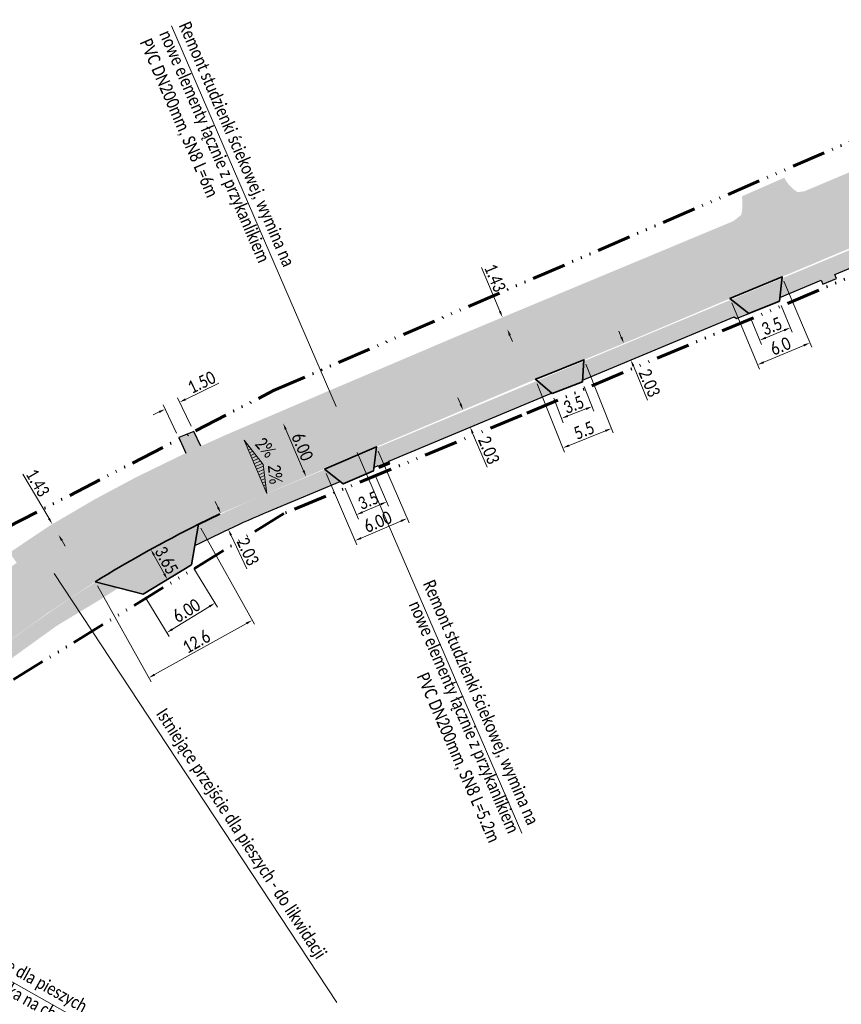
# Model space of a CAD drawing. Header units: millimetres. Extents: x 5493565 to 5508502, y 5765528 to 5769967.
# Tile 3 of 12: x 5507778 to 5507865, y 5765587 to 5765692. Entities that reach past the tile are written whole.
import ezdxf

# ---------------------------------------------------------------- set-up
doc = ezdxf.new("R2010")
doc.units = ezdxf.units.MM
doc.linetypes.add('ACAD_ISO14W100', pattern=[24, 12, -3, 0, -3, 0, -3, 0, -3])
for name, color, linetype, lineweight in [('! LINIA ROZGRANICZAJACA INWESTYCJĘ', 30, 'ACAD_ISO14W100', 60), ('!! Opisy Projektowe', 5, 'Continuous', 15), ('!! WYMIARY', 170, 'Continuous', 9), ('!KRAWĘDZIE DRÓG - JEZDNIA', 7, 'Continuous', 40), ('!KRAWĘDŹ CHDONIKA', 150, 'Continuous', 30), ('!Kresk.Zjazd.bez.przebudowy', 254, 'Continuous', 9)]:
    doc.layers.add(name, color=color, linetype=linetype, lineweight=lineweight)
for name, color, linetype, lineweight, true_color in [('!Krawędź.Zjazdu.Obramowanie', 7, 'Continuous', 35, 0xe448ef), ('!Kresk.Chod.-bez przebudowy', 7, 'Continuous', 9, 0xd9fecd), ('!Kreskowanie Chodnika', 7, 'Continuous', 9, 0xbdeeff), ('!Kreskowanie DROGA', 7, 'Continuous', 9, 0xfefedc), ('!KreskowanieZJAZDÓW', 7, 'Continuous', 9, 0xfeb09a), ('!ZNAKI POZIOME', 7, 'Continuous', 35, 0xb8c9ff)]:
    doc.layers.add(name, color=color, linetype=linetype, lineweight=lineweight, true_color=true_color)
doc.styles.get("Standard").update_dxf_attribs({"font": 'calibri.ttf', "width": 0.8, "height": 1.35})
doc.dimstyles.new('1_500', dxfattribs={"dimtxt": 1.35, "dimasz": 0.7, "dimexe": 0.5, "dimexo": 0.5, "dimgap": 0.2, "dimtad": 1, "dimzin": 0, "dimdsep": 46, "dimtxsty": 'Standard', "dimcen": 0.09, "dimclrd": 256, "dimclre": 256, "dimclrt": 256, "dimadec": 3, "dimazin": 0, "dimtfac": 1, "dimtofl": 0, "dimtmove": 0, "dimatfit": 0, "dimfxl": 0.5, "dimtolj": 1, "dimtzin": 0, "dimlwd": 9, "dimlwe": 9, "dimarcsym": 0})

# ---------------------------------------------------------------- blocks, each defined once
blk = doc.blocks.new('*D33')
at = {"layer": '!! WYMIARY', "lineweight": 9, "transparency": 16777216}
for p, q in [((5507796.86, 5765633.45), (5507799.36, 5765629.38)), ((5507791.75, 5765630.31), (5507794.24, 5765626.24)), ((5507794.58, 5765627.03), (5507798.5, 5765629.44))]:
    blk.add_line(p, q, dxfattribs=at)
at = {"layer": '!! WYMIARY', "transparency": 16777216}
for points in [[(5507798.44, 5765629.54), (5507798.56, 5765629.34), (5507799.1, 5765629.81)], [(5507794.52, 5765627.13), (5507794.64, 5765626.93), (5507793.98, 5765626.67)]]:
    blk.add_solid(points, dxfattribs=at)
at = {"layer": 'Defpoints', "color": 0, "transparency": 16777216}
for p in [(5507796.6, 5765633.87, 10.08), (5507791.48, 5765630.73, 10.08), (5507799.1, 5765629.81)]:
    blk.add_point(p, dxfattribs=at)
at = {"layer": '!! WYMIARY', "transparency": 16777216, "insert": (5507796.07, 5765629), "char_height": 1.35, "attachment_point": 5, "rotation": 31.5526}
blk.add_mtext('\\A1;6.00', dxfattribs=at)
blk = doc.blocks.new('*D120')
at = {"layer": '!! WYMIARY', "lineweight": 9, "transparency": 16777216}
for p, q in [((5507838.24, 5765652.79), (5507839.25, 5765650.17)), ((5507835.01, 5765651.55), (5507836.02, 5765648.93)), ((5507836.49, 5765649.65), (5507838.42, 5765650.39))]:
    blk.add_line(p, q, dxfattribs=at)
at = {"layer": '!! WYMIARY', "transparency": 16777216}
for points in [[(5507838.37, 5765650.5), (5507838.46, 5765650.28), (5507839.07, 5765650.64)], [(5507836.45, 5765649.76), (5507836.54, 5765649.54), (5507835.84, 5765649.39)]]:
    blk.add_solid(points, dxfattribs=at)
at = {"layer": 'Defpoints', "color": 0, "transparency": 16777216}
for p in [(5507838.06, 5765653.26), (5507834.83, 5765652.02), (5507839.07, 5765650.64)]:
    blk.add_point(p, dxfattribs=at)
at = {"layer": '!! WYMIARY', "transparency": 16777216, "insert": (5507837.13, 5765650.85), "char_height": 1.35, "attachment_point": 5, "rotation": 21.0775}
blk.add_mtext('\\A1;3.5', dxfattribs=at)
blk = doc.blocks.new('*D121')
at = {"layer": '!! WYMIARY', "lineweight": 9, "transparency": 16777216}
for p, q in [((5507838.4, 5765655.14), (5507841.31, 5765647.86)), ((5507833.25, 5765653.07), (5507836.16, 5765645.8)), ((5507836.63, 5765646.52), (5507840.48, 5765648.07))]:
    blk.add_line(p, q, dxfattribs=at)
at = {"layer": '!! WYMIARY', "transparency": 16777216}
for points in [[(5507840.43, 5765648.17), (5507840.52, 5765647.96), (5507841.13, 5765648.33)], [(5507836.59, 5765646.63), (5507836.67, 5765646.41), (5507835.98, 5765646.26)]]:
    blk.add_solid(points, dxfattribs=at)
at = {"layer": 'Defpoints', "color": 0, "transparency": 16777216}
for p in [(5507838.21, 5765655.6), (5507833.06, 5765653.54), (5507841.13, 5765648.33)]:
    blk.add_point(p, dxfattribs=at)
at = {"layer": '!! WYMIARY', "transparency": 16777216, "insert": (5507838.22, 5765648.12), "char_height": 1.35, "attachment_point": 5, "rotation": 21.8502}
blk.add_mtext('\\A1;5.5', dxfattribs=at)
blk = doc.blocks.new('*D122')
at = {"layer": '!! WYMIARY', "lineweight": 9, "transparency": 16777216}
for p, q in [((5507816.08, 5765643.36), (5507817.49, 5765640.09)), ((5507812.88, 5765641.98), (5507814.3, 5765638.71)), ((5507814.74, 5765639.44), (5507816.65, 5765640.27))]:
    blk.add_line(p, q, dxfattribs=at)
at = {"layer": '!! WYMIARY', "transparency": 16777216}
for points in [[(5507816.61, 5765640.38), (5507816.7, 5765640.16), (5507817.3, 5765640.55)], [(5507814.69, 5765639.55), (5507814.79, 5765639.34), (5507814.1, 5765639.17)]]:
    blk.add_solid(points, dxfattribs=at)
at = {"layer": 'Defpoints', "color": 0, "transparency": 16777216}
for p in [(5507815.88, 5765643.82), (5507812.69, 5765642.44), (5507817.3, 5765640.55)]:
    blk.add_point(p, dxfattribs=at)
at = {"layer": '!! WYMIARY', "transparency": 16777216, "insert": (5507815.34, 5765640.68), "char_height": 1.35, "attachment_point": 5, "rotation": 23.3229}
blk.add_mtext('\\A1;3.5', dxfattribs=at)
blk = doc.blocks.new('*D123')
at = {"layer": '!! WYMIARY', "lineweight": 9, "transparency": 16777216}
for p, q in [((5507816.4, 5765645.92), (5507819.66, 5765638.32)), ((5507810.89, 5765643.56), (5507814.14, 5765635.96)), ((5507814.59, 5765636.69), (5507818.81, 5765638.5))]:
    blk.add_line(p, q, dxfattribs=at)
at = {"layer": '!! WYMIARY', "transparency": 16777216}
for points in [[(5507818.77, 5765638.61), (5507818.86, 5765638.4), (5507819.46, 5765638.78)], [(5507814.54, 5765636.8), (5507814.63, 5765636.59), (5507813.94, 5765636.42)]]:
    blk.add_solid(points, dxfattribs=at)
at = {"layer": 'Defpoints', "color": 0, "transparency": 16777216}
for p in [(5507816.21, 5765646.38), (5507810.69, 5765644.02), (5507819.46, 5765638.78)]:
    blk.add_point(p, dxfattribs=at)
at = {"layer": '!! WYMIARY', "transparency": 16777216, "insert": (5507816.35, 5765638.42), "char_height": 1.35, "attachment_point": 5, "rotation": 23.1674}
blk.add_mtext('\\A1;6.00', dxfattribs=at)
blk = doc.blocks.new('*D124')
at = {"layer": '!! WYMIARY', "lineweight": 9, "transparency": 16777216}
for p, q in [((5507797.6, 5765637.74), (5507803.28, 5765627.55)), ((5507786.63, 5765631.62), (5507792.31, 5765621.43)), ((5507792.68, 5765622.21), (5507802.43, 5765627.64))]:
    blk.add_line(p, q, dxfattribs=at)
at = {"layer": '!! WYMIARY', "transparency": 16777216}
for points in [[(5507802.37, 5765627.74), (5507802.48, 5765627.54), (5507803.04, 5765627.98)], [(5507792.62, 5765622.31), (5507792.74, 5765622.11), (5507792.07, 5765621.87)]]:
    blk.add_solid(points, dxfattribs=at)
at = {"layer": 'Defpoints', "color": 0, "transparency": 16777216}
for p in [(5507797.36, 5765638.17), (5507786.39, 5765632.06), (5507803.04, 5765627.98)]:
    blk.add_point(p, dxfattribs=at)
at = {"layer": '!! WYMIARY', "transparency": 16777216, "insert": (5507797.12, 5765625.7), "char_height": 1.35, "attachment_point": 5, "rotation": 29.1331}
blk.add_mtext('\\A1;12.6', dxfattribs=at)
blk = doc.blocks.new('*D125')
at = {"layer": '!! WYMIARY', "lineweight": 9, "transparency": 16777216}
blk.add_line((5507792.62, 5765634.88), (5507793.71, 5765632.92), dxfattribs=at)
at = {"layer": '!! WYMIARY', "transparency": 16777216}
for points in [[(5507792.72, 5765634.94), (5507792.52, 5765634.83), (5507792.28, 5765635.5)], [(5507793.81, 5765632.97), (5507793.6, 5765632.86), (5507794.04, 5765632.3)]]:
    blk.add_solid(points, dxfattribs=at)
at = {"layer": 'Defpoints', "color": 0, "transparency": 16777216}
for p in [(5507792.28, 5765635.5), (5507794.04, 5765632.3), (5507794.04, 5765632.3)]:
    blk.add_point(p, dxfattribs=at)
at = {"layer": '!! WYMIARY', "transparency": 16777216, "insert": (5507793.94, 5765634.33), "char_height": 1.35, "attachment_point": 5, "rotation": 298.9008}
blk.add_mtext('\\A1;3.65', dxfattribs=at)
blk = doc.blocks.new('*D126')
at = {"layer": '!! WYMIARY', "lineweight": 9, "transparency": 16777216}
for p, q in [((5507795.97, 5765651.41), (5507799.5, 5765653.11)), ((5507796.57, 5765648.56), (5507795.13, 5765651.56)), ((5507793.17, 5765650.07), (5507792.54, 5765649.77)), ((5507795.02, 5765647.82), (5507793.58, 5765650.82))]:
    blk.add_line(p, q, dxfattribs=at)
at = {"layer": '!! WYMIARY', "transparency": 16777216}
for points in [[(5507795.92, 5765651.52), (5507796.02, 5765651.31), (5507795.34, 5765651.11)], [(5507793.12, 5765650.17), (5507793.22, 5765649.96), (5507793.8, 5765650.37)]]:
    blk.add_solid(points, dxfattribs=at)
at = {"layer": 'Defpoints', "color": 0, "transparency": 16777216}
for p in [(5507795.34, 5765651.11), (5507796.78, 5765648.11), (5507795.24, 5765647.37)]:
    blk.add_point(p, dxfattribs=at)
at = {"layer": '!! WYMIARY', "transparency": 16777216, "insert": (5507797.67, 5765653.22), "char_height": 1.35, "attachment_point": 5, "rotation": 25.6302}
blk.add_mtext('\\A1;1.50', dxfattribs=at)
blk = doc.blocks.new('*D127')
at = {"layer": '!! WYMIARY', "lineweight": 9, "transparency": 16777216}
for p, q in [((5507859.12, 5765661.37), (5507860.28, 5765658.54)), ((5507855.88, 5765660.05), (5507857.04, 5765657.22)), ((5507857.5, 5765657.95), (5507859.44, 5765658.74))]:
    blk.add_line(p, q, dxfattribs=at)
at = {"layer": '!! WYMIARY', "transparency": 16777216}
for points in [[(5507859.4, 5765658.85), (5507859.49, 5765658.63), (5507860.09, 5765659.01)], [(5507857.45, 5765658.06), (5507857.54, 5765657.84), (5507856.85, 5765657.68)]]:
    blk.add_solid(points, dxfattribs=at)
at = {"layer": 'Defpoints', "color": 0, "transparency": 16777216}
for p in [(5507858.93, 5765661.84), (5507855.69, 5765660.52), (5507860.09, 5765659.01)]:
    blk.add_point(p, dxfattribs=at)
at = {"layer": '!! WYMIARY', "transparency": 16777216, "insert": (5507858.13, 5765659.17), "char_height": 1.35, "attachment_point": 5, "rotation": 22.2035}
blk.add_mtext('\\A1;3.5', dxfattribs=at)
blk = doc.blocks.new('*D128')
at = {"layer": '!! WYMIARY', "lineweight": 9, "transparency": 16777216}
for p, q in [((5507859.41, 5765663.96), (5507862.36, 5765656.94)), ((5507853.88, 5765661.64), (5507856.82, 5765654.62)), ((5507857.28, 5765655.35), (5507861.52, 5765657.13))]:
    blk.add_line(p, q, dxfattribs=at)
at = {"layer": '!! WYMIARY', "transparency": 16777216}
for points in [[(5507861.47, 5765657.24), (5507861.56, 5765657.02), (5507862.16, 5765657.4)], [(5507857.23, 5765655.46), (5507857.32, 5765655.24), (5507856.63, 5765655.08)]]:
    blk.add_solid(points, dxfattribs=at)
at = {"layer": 'Defpoints', "color": 0, "transparency": 16777216}
for p in [(5507859.22, 5765664.42), (5507853.69, 5765662.1), (5507862.16, 5765657.4)]:
    blk.add_point(p, dxfattribs=at)
at = {"layer": '!! WYMIARY', "transparency": 16777216, "insert": (5507859.05, 5765657.06), "char_height": 1.35, "attachment_point": 5, "rotation": 22.7353}
blk.add_mtext('\\A1;6.0', dxfattribs=at)
blk = doc.blocks.new('*D130')
at = {"layer": '!! WYMIARY', "lineweight": 9, "transparency": 16777216}
blk.add_line((5507808.49, 5765643.84), (5507806.6, 5765648.22), dxfattribs=at)
at = {"layer": '!! WYMIARY', "transparency": 16777216}
for points in [[(5507806.7, 5765648.27), (5507806.49, 5765648.18), (5507806.32, 5765648.87)], [(5507808.59, 5765643.89), (5507808.38, 5765643.79), (5507808.76, 5765643.2)]]:
    blk.add_solid(points, dxfattribs=at)
at = {"layer": 'Defpoints', "color": 0, "transparency": 16777216}
for p in [(5507806.32, 5765648.87), (5507806.32, 5765648.87), (5507808.76, 5765643.2)]:
    blk.add_point(p, dxfattribs=at)
at = {"layer": '!! WYMIARY', "transparency": 16777216, "insert": (5507808.36, 5765646.38), "char_height": 1.35, "attachment_point": 5, "rotation": 293.3127}
blk.add_mtext('\\A1;6.00', dxfattribs=at)
blk = doc.blocks.new('*D143')
at = {"layer": '!! WYMIARY', "lineweight": 9, "transparency": 16777216}
for p, q in [((5507842.17, 5765658), (5507841.9, 5765658.65)), ((5507843.45, 5765654.95), (5507844.96, 5765651.33))]:
    blk.add_line(p, q, dxfattribs=at)
at = {"layer": '!! WYMIARY', "transparency": 16777216}
for points in [[(5507842.28, 5765658.05), (5507842.07, 5765657.96), (5507842.44, 5765657.36)], [(5507843.56, 5765654.99), (5507843.34, 5765654.9), (5507843.18, 5765655.59)]]:
    blk.add_solid(points, dxfattribs=at)
at = {"layer": 'Defpoints', "color": 0, "transparency": 16777216}
for p in [(5507842.44, 5765657.36), (5507843.18, 5765655.59), (5507843.18, 5765655.59)]:
    blk.add_point(p, dxfattribs=at)
at = {"layer": '!! WYMIARY', "transparency": 16777216, "insert": (5507845.16, 5765653.16), "char_height": 1.35, "attachment_point": 5, "rotation": 292.7003}
blk.add_mtext('\\A1;2.03', dxfattribs=at)
blk = doc.blocks.new('*D168')
at = {"layer": '!! Opisy Projektowe', "lineweight": 9, "transparency": 16777216}
for p, q in [((5507825.11, 5765650.93), (5507824.84, 5765651.57)), ((5507826.41, 5765647.82), (5507827.93, 5765644.2))]:
    blk.add_line(p, q, dxfattribs=at)
at = {"layer": '!! Opisy Projektowe', "transparency": 16777216}
for points in [[(5507825.22, 5765650.97), (5507825.01, 5765650.88), (5507825.39, 5765650.28)], [(5507826.52, 5765647.87), (5507826.31, 5765647.78), (5507826.14, 5765648.47)]]:
    blk.add_solid(points, dxfattribs=at)
at = {"layer": 'Defpoints', "color": 0, "transparency": 16777216}
for p in [(5507825.39, 5765650.28), (5507826.14, 5765648.47), (5507826.14, 5765648.47)]:
    blk.add_point(p, dxfattribs=at)
at = {"layer": '!! Opisy Projektowe', "transparency": 16777216, "insert": (5507828.13, 5765646.03), "char_height": 1.35, "attachment_point": 5, "rotation": 292.7003}
blk.add_mtext('\\A1;2.03', dxfattribs=at)
blk = doc.blocks.new('*D170')
at = {"layer": '!! Opisy Projektowe', "lineweight": 9, "transparency": 16777216}
for p, q in [((5507799.4, 5765639.96), (5507799.1, 5765640.59)), ((5507800.79, 5765636.98), (5507802.45, 5765633.44))]:
    blk.add_line(p, q, dxfattribs=at)
at = {"layer": '!! Opisy Projektowe', "transparency": 16777216}
for points in [[(5507799.51, 5765640.01), (5507799.3, 5765639.91), (5507799.7, 5765639.32)], [(5507800.9, 5765637.03), (5507800.69, 5765636.94), (5507800.5, 5765637.62)]]:
    blk.add_solid(points, dxfattribs=at)
at = {"layer": 'Defpoints', "color": 0, "transparency": 16777216}
for p in [(5507799.7, 5765639.32), (5507800.5, 5765637.62), (5507800.5, 5765637.62)]:
    blk.add_point(p, dxfattribs=at)
at = {"layer": '!! Opisy Projektowe', "transparency": 16777216, "insert": (5507802.58, 5765635.27), "char_height": 1.35, "attachment_point": 5, "rotation": 295.0949}
blk.add_mtext('\\A1;2.03', dxfattribs=at)
blk = doc.blocks.new('*D189')
at = {"layer": '!! WYMIARY', "lineweight": 9, "transparency": 16777216}
for p, q in [((5507781.49, 5765638.77), (5507778.73, 5765643.48)), ((5507782.85, 5765636.46), (5507783.2, 5765635.85))]:
    blk.add_line(p, q, dxfattribs=at)
at = {"layer": '!! WYMIARY', "transparency": 16777216}
for points in [[(5507781.59, 5765638.83), (5507781.39, 5765638.71), (5507781.84, 5765638.17)], [(5507782.95, 5765636.51), (5507782.75, 5765636.4), (5507782.49, 5765637.06)]]:
    blk.add_solid(points, dxfattribs=at)
at = {"layer": 'Defpoints', "color": 0, "transparency": 16777216}
for p in [(5507781.84, 5765638.17), (5507781.84, 5765638.17), (5507782.49, 5765637.06)]:
    blk.add_point(p, dxfattribs=at)
at = {"layer": '!! WYMIARY', "transparency": 16777216, "insert": (5507780.3, 5765642.56), "char_height": 1.35, "attachment_point": 5, "rotation": 300.3854}
blk.add_mtext('\\A1;1.43', dxfattribs=at)
blk = doc.blocks.new('*D190')
at = {"layer": '!! WYMIARY', "lineweight": 9, "transparency": 16777216}
for p, q in [((5507829.3, 5765660.75), (5507827.35, 5765665.41)), ((5507830.36, 5765658.2), (5507830.63, 5765657.55))]:
    blk.add_line(p, q, dxfattribs=at)
at = {"layer": '!! WYMIARY', "transparency": 16777216}
for points in [[(5507829.4, 5765660.8), (5507829.19, 5765660.71), (5507829.57, 5765660.11)], [(5507830.47, 5765658.24), (5507830.25, 5765658.15), (5507830.09, 5765658.84)]]:
    blk.add_solid(points, dxfattribs=at)
at = {"layer": 'Defpoints', "color": 0, "transparency": 16777216}
for p in [(5507829.57, 5765660.11), (5507829.57, 5765660.11), (5507830.09, 5765658.84)]:
    blk.add_point(p, dxfattribs=at)
at = {"layer": '!! WYMIARY', "transparency": 16777216, "insert": (5507828.79, 5765664.29), "char_height": 1.35, "attachment_point": 5, "rotation": 292.6371}
blk.add_mtext('\\A1;1.43', dxfattribs=at)

msp = doc.modelspace()

# ---------------------------------------------------------------- hatches: boundary and pattern name
at = {"layer": '!! Opisy Projektowe'}
h = msp.add_hatch(dxfattribs=at)
h.set_pattern_fill('ANSI31', color=256, scale=0.1, angle=519, style=0)
h.set_pattern_definition([(204, (11015606.7734, 11531288.49594), (0.129138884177, -0.290050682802), [])])
h.paths.add_polyline_path([(5507802.198, 5765647.09), (5507804.576, 5765641.407), (5507804.18, 5765644.517)])
at = {"layer": '!Kresk.Chod.-bez przebudowy'}
h = msp.add_hatch(color=256, dxfattribs=at)
h.dxf.hatch_style = 1
edge = h.paths.add_edge_path()
edge.add_arc((5507862.748, 5765676.551), 3.677, 239.14779, 288.65473, ccw=False)
edge.add_line((5507860.862, 5765673.394), (5507861.58, 5765673.48))
edge.add_line((5507861.58, 5765673.48), (5507873.33, 5765678.44))
edge.add_line((5507873.33, 5765678.44), (5507873.88, 5765677.29))
edge.add_line((5507873.88, 5765677.29), (5507863.924, 5765673.067))
h = msp.add_hatch(color=256, dxfattribs=at)
h.dxf.hatch_style = 1
edge = h.paths.add_edge_path()
edge.add_arc((5507780.905, 5765630.095), 4.886, 122.82372, 125.61511, ccw=False)
edge.add_line((5507778.257, 5765634.201), (5507782.24, 5765636.91))
edge.add_line((5507782.24, 5765636.91), (5507786.96, 5765639.69))
edge.add_line((5507786.96, 5765639.69), (5507791.38, 5765642.03))
edge.add_line((5507791.38, 5765642.03), (5507795.223, 5765643.897))
edge.add_line((5507795.223, 5765643.897), (5507797.404, 5765644.928))
edge.add_line((5507797.404, 5765644.928), (5507800.83, 5765646.5))
edge.add_line((5507800.83, 5765646.5), (5507810.489, 5765650.626))
edge.add_line((5507810.489, 5765650.626), (5507820.115, 5765654.657))
edge.add_line((5507820.115, 5765654.657), (5507825.786, 5765657.034))
edge.add_line((5507825.786, 5765657.034), (5507853.7, 5765668.76))
edge.add_arc((5507850.041, 5765672.141), 4.982, 317.25718, 346.53104)
edge.add_line((5507854.886, 5765670.981), (5507854.06, 5765670.32))
edge.add_line((5507854.06, 5765670.32), (5507824.415, 5765657.958))
edge.add_line((5507824.415, 5765657.958), (5507810.294, 5765651.945))
edge.add_line((5507810.294, 5765651.945), (5507800.099, 5765647.579))
edge.add_line((5507800.099, 5765647.579), (5507795.822, 5765645.631))
edge.add_line((5507795.822, 5765645.631), (5507790.73, 5765643.15))
edge.add_line((5507790.73, 5765643.15), (5507786.33, 5765640.8))
edge.add_line((5507786.33, 5765640.8), (5507781.64, 5765638.05))
edge.add_line((5507781.64, 5765638.05), (5507777.3, 5765635.15))
edge.add_line((5507777.3, 5765635.15), (5507778.06, 5765634.067))
h = msp.add_hatch(color=256, dxfattribs=at)
h.dxf.hatch_style = 1
edge = h.paths.add_edge_path()
edge.add_line((5507776.31, 5765623.067), (5507782.293, 5765627.375))
edge.add_line((5507782.293, 5765627.375), (5507787.072, 5765630.268))
edge.add_arc((5507947.577, 5765378.77), 298.35, 122.13539, 122.5458, ccw=False)
edge.add_line((5507788.878, 5765631.411), (5507786.462, 5765632.041))
edge.add_arc((5507853.532, 5765524.372), 126.85, 121.9198, 128.3036)
edge.add_line((5507774.907, 5765623.916), (5507773.657, 5765622.103))
edge.add_line((5507773.657, 5765622.103), (5507771.38, 5765621.07))
edge.add_line((5507771.38, 5765621.07), (5507759.789, 5765611.061))
edge.add_line((5507759.789, 5765611.061), (5507751.405, 5765603.919))
edge.add_line((5507751.405, 5765603.919), (5507749.016, 5765601.984))
edge.add_line((5507749.016, 5765601.984), (5507748.62, 5765601.51))
edge.add_line((5507748.62, 5765601.51), (5507748.008, 5765600.476))
edge.add_line((5507748.008, 5765600.476), (5507749.291, 5765599.7))
edge.add_line((5507749.291, 5765599.7), (5507754.119, 5765604.045))
edge.add_line((5507754.119, 5765604.045), (5507759.766, 5765608.872))
edge.add_line((5507759.766, 5765608.872), (5507772.435, 5765619.737))
edge.add_line((5507772.435, 5765619.737), (5507774.45, 5765620.853))
edge.add_line((5507774.45, 5765620.853), (5507776.31, 5765623.067))
at = {"layer": '!Kresk.Zjazd.bez.przebudowy'}
h = msp.add_hatch(color=256, dxfattribs=at)
edge = h.paths.add_edge_path()
edge.add_arc((5507850.041, 5765672.141), 4.982, 317.25718, 369.3428)
edge.add_line((5507854.957, 5765672.95), (5507859.449, 5765674.919))
edge.add_arc((5507862.752, 5765676.564), 3.69, 206.46677, 288.52809)
edge.add_line((5507863.925, 5765673.065), (5507858.778, 5765670.897))
edge.add_line((5507858.778, 5765670.897), (5507853.7, 5765668.76))
at = {"layer": '!Kreskowanie Chodnika'}
h = msp.add_hatch(color=256, dxfattribs=at)
h.dxf.hatch_style = 1
edge = h.paths.add_edge_path()
edge.add_line((5507923.222, 5765691.026), (5507859.202, 5765664.245))
edge.add_line((5507859.202, 5765664.245), (5507858.974, 5765662.199))
edge.add_line((5507858.974, 5765662.199), (5507926.401, 5765690.405))
edge.add_arc((5507923.905, 5765686.07), 5.002, 60.06393, 97.84604)
h.paths.add_polyline_path([(5507853.823, 5765661.995), (5507838.2, 5765655.46), (5507838.152, 5765654.717), (5507838.071, 5765653.455), (5507855.435, 5765660.719)])
h = msp.add_hatch(color=256, dxfattribs=at)
h.dxf.hatch_style = 1
h.paths.add_polyline_path([(5507864.985, 5765664.246), (5507864.811, 5765664.641), (5507863.366, 5765664.037), (5507863.543, 5765663.636)])
h = msp.add_hatch(color=256, dxfattribs=at)
h.dxf.hatch_style = 1
h.paths.add_polyline_path([(5507854.129, 5765660.173), (5507854.392, 5765659.979), (5507855.46, 5765660.42), (5507855.693, 5765660.515), (5507855.435, 5765660.719)])
h = msp.add_hatch(color=256, dxfattribs=at)
h.dxf.hatch_style = 1
h.paths.add_polyline_path([(5507833.239, 5765653.386), (5507816.19, 5765646.253), (5507815.932, 5765644.194), (5507834.765, 5765652.072)])
h = msp.add_hatch(color=256, dxfattribs=at)
h.dxf.hatch_style = 1
h.paths.add_polyline_path([(5507795.995, 5765645.71), (5507797.586, 5765646.435), (5507796.83, 5765648.01), (5507795.241, 5765647.366)])
h = msp.add_hatch(color=256, dxfattribs=at)
h.dxf.hatch_style = 1
h.paths.add_polyline_path([(5507817.511, 5765644.855), (5507817.632, 5765644.573), (5507816.529, 5765644.1), (5507816.407, 5765644.393)])
h = msp.add_hatch(color=256, dxfattribs=at)
h.dxf.hatch_style = 1
edge = h.paths.add_edge_path()
edge.add_arc((5507853.532, 5765524.373), 125.05, 112.70032, 116.89993)
edge.add_line((5507796.955, 5765635.892), (5507797.343, 5765638.099))
edge.add_arc((5507853.532, 5765524.372), 126.85, 112.70032, 116.29251, ccw=False)
edge.add_line((5507804.579, 5765641.396), (5507810.746, 5765643.975))
edge.add_line((5507810.746, 5765643.975), (5507812.358, 5765642.699))
edge.add_line((5507812.358, 5765642.699), (5507805.274, 5765639.736))
at = {"layer": '!Kreskowanie DROGA'}
h = msp.add_hatch(color=256, dxfattribs=at)
h.paths.add_polyline_path([(5508481.496, 5765918.276), (5508479.521, 5765924.057), (5508473.43, 5765922.28), (5508471.67, 5765922.17), (5508469.73, 5765922.47), (5508467.94, 5765923.34), (5508466.83, 5765924.41), (5508465.68, 5765926.14), (5508464.351, 5765928.203), (5508461.514, 5765927.056), (5508468.356, 5765913.538)])
edge = h.paths.add_edge_path()
edge.add_line((5507752.691, 5765614.163), (5507746.495, 5765609.154))
edge.add_line((5507746.495, 5765609.154), (5507742.94, 5765606.28))
edge.add_line((5507742.94, 5765606.28), (5507740.885, 5765604.787))
edge.add_line((5507740.885, 5765604.787), (5507748.008, 5765600.476))
edge.add_line((5507748.008, 5765600.476), (5507748.8, 5765601.814))
edge.add_line((5507748.8, 5765601.814), (5507750.66, 5765603.28))
edge.add_line((5507750.66, 5765603.28), (5507754.19, 5765606.31))
edge.add_line((5507754.19, 5765606.31), (5507760.4, 5765611.58))
edge.add_line((5507760.4, 5765611.58), (5507768.93, 5765618.94))
edge.add_line((5507768.93, 5765618.94), (5507771.38, 5765621.07))
edge.add_line((5507771.38, 5765621.07), (5507775.123, 5765624.23))
edge.add_line((5507775.123, 5765624.23), (5507781.351, 5765628.744))
edge.add_line((5507781.351, 5765628.744), (5507786.387, 5765632.061))
edge.add_arc((5507864.246, 5765505.263), 148.794, 115.75131, 121.55172, ccw=False)
edge.add_line((5507799.6, 5765639.28), (5507810.48, 5765643.93))
edge.add_line((5507810.48, 5765643.93), (5507817.14, 5765646.78))
edge.add_line((5507817.14, 5765646.78), (5507833.63, 5765653.78))
edge.add_line((5507833.63, 5765653.78), (5507837.43, 5765655.28))
edge.add_line((5507837.43, 5765655.28), (5507844.14, 5765658.06))
edge.add_line((5507844.14, 5765658.06), (5507854.46, 5765662.43))
edge.add_line((5507854.46, 5765662.43), (5507862.54, 5765665.81))
edge.add_line((5507862.54, 5765665.81), (5507863.96, 5765666.42))
edge.add_line((5507863.96, 5765666.42), (5507882.75, 5765674.29))
edge.add_line((5507882.75, 5765674.29), (5507895.51, 5765679.63))
edge.add_line((5507895.51, 5765679.63), (5507920.91, 5765690.21))
edge.add_line((5507920.91, 5765690.21), (5507923.35, 5765691.26))
edge.add_line((5507923.35, 5765691.26), (5507929.1, 5765693.58))
edge.add_line((5507929.1, 5765693.58), (5507932.38, 5765694.93))
edge.add_line((5507932.38, 5765694.93), (5507934.1, 5765695.73))
edge.add_line((5507934.1, 5765695.73), (5507944.22, 5765699.96))
edge.add_line((5507944.22, 5765699.96), (5507952.11, 5765703.27))
edge.add_line((5507952.11, 5765703.27), (5507956.94, 5765705.32))
edge.add_line((5507956.94, 5765705.32), (5507962.2, 5765707.49))
edge.add_line((5507962.2, 5765707.49), (5507977.82, 5765714.07))
edge.add_line((5507977.82, 5765714.07), (5507986.07, 5765717.53))
edge.add_line((5507986.07, 5765717.53), (5507993.55, 5765720.6))
edge.add_line((5507993.55, 5765720.6), (5508009.92, 5765727.45))
edge.add_line((5508009.92, 5765727.45), (5508015.8, 5765729.92))
edge.add_line((5508015.8, 5765729.92), (5508018.48, 5765731.05))
edge.add_line((5508018.48, 5765731.05), (5508020.51, 5765731.89))
edge.add_line((5508020.51, 5765731.89), (5508029.84, 5765735.75))
edge.add_line((5508029.84, 5765735.75), (5508043.59, 5765741.49))
edge.add_line((5508043.59, 5765741.49), (5508056.96, 5765747.1))
edge.add_line((5508056.96, 5765747.1), (5508061.47, 5765749.02))
edge.add_line((5508061.47, 5765749.02), (5508066.4, 5765751.08))
edge.add_line((5508066.4, 5765751.08), (5508076.49, 5765755.24))
edge.add_line((5508076.49, 5765755.24), (5508084.47, 5765758.63))
edge.add_line((5508084.47, 5765758.63), (5508089.02, 5765760.54))
edge.add_line((5508089.02, 5765760.54), (5508092.91, 5765762.2))
edge.add_line((5508092.91, 5765762.2), (5508104.71, 5765767.11))
edge.add_line((5508104.71, 5765767.11), (5508118.38, 5765772.84))
edge.add_line((5508118.38, 5765772.84), (5508137.77, 5765780.97))
edge.add_line((5508137.77, 5765780.97), (5508152.51, 5765787.25))
edge.add_line((5508152.51, 5765787.25), (5508160.23, 5765790.3))
edge.add_line((5508160.23, 5765790.3), (5508170.34, 5765794.5))
edge.add_line((5508170.34, 5765794.5), (5508175.68, 5765796.69))
edge.add_line((5508175.68, 5765796.69), (5508180.8, 5765798.94))
edge.add_line((5508180.8, 5765798.94), (5508192.03, 5765803.5))
edge.add_line((5508192.03, 5765803.5), (5508194.39, 5765804.54))
edge.add_line((5508194.39, 5765804.54), (5508198.99, 5765806.44))
edge.add_line((5508198.99, 5765806.44), (5508219.78, 5765815.13))
edge.add_line((5508219.78, 5765815.13), (5508236.86, 5765822.37))
edge.add_line((5508236.86, 5765822.37), (5508244.74, 5765825.73))
edge.add_line((5508244.74, 5765825.73), (5508250.84, 5765828.21))
edge.add_line((5508250.84, 5765828.21), (5508251.85, 5765828.58))
edge.add_line((5508251.85, 5765828.58), (5508253.16, 5765829.12))
edge.add_line((5508253.16, 5765829.12), (5508255.56, 5765830.26))
edge.add_line((5508255.56, 5765830.26), (5508257.98, 5765831.25))
edge.add_line((5508257.98, 5765831.25), (5508273.27, 5765837.66))
edge.add_line((5508273.27, 5765837.66), (5508296.24, 5765846.69))
edge.add_line((5508296.24, 5765846.69), (5508300.43, 5765848.59))
edge.add_line((5508300.43, 5765848.59), (5508315.57, 5765854.47))
edge.add_line((5508315.57, 5765854.47), (5508336.54, 5765862.72))
edge.add_line((5508336.54, 5765862.72), (5508345.6, 5765866.2))
edge.add_line((5508345.6, 5765866.2), (5508362.31, 5765872.64))
edge.add_line((5508362.31, 5765872.64), (5508379.14, 5765879.14))
edge.add_line((5508379.14, 5765879.14), (5508384.21, 5765881.15))
edge.add_line((5508384.21, 5765881.15), (5508394.86, 5765885.27))
edge.add_line((5508394.86, 5765885.27), (5508431.47, 5765899.44))
edge.add_line((5508431.47, 5765899.44), (5508456.31, 5765909.2))
edge.add_line((5508456.31, 5765909.2), (5508458.83, 5765910.12))
edge.add_line((5508458.83, 5765910.12), (5508459.66, 5765910.4))
edge.add_line((5508459.66, 5765910.4), (5508468.356, 5765913.538))
edge.add_line((5508468.356, 5765913.538), (5508461.514, 5765927.056))
edge.add_line((5508461.514, 5765927.056), (5508458.73, 5765925.93))
edge.add_line((5508458.73, 5765925.93), (5508458.79, 5765925.676))
edge.add_arc((5508450.222, 5765922.921), 9, -70.04083, 17.82415, ccw=False)
edge.add_line((5508453.295, 5765914.462), (5508453.27, 5765914.45))
edge.add_line((5508453.27, 5765914.45), (5508420.52, 5765901.78))
edge.add_line((5508420.52, 5765901.78), (5508368.77, 5765881.72))
edge.add_line((5508368.77, 5765881.72), (5508349.19, 5765874.13))
edge.add_line((5508349.19, 5765874.13), (5508334.54, 5765868.29))
edge.add_line((5508334.54, 5765868.29), (5508312.97, 5765859.94))
edge.add_line((5508312.97, 5765859.94), (5508298.35, 5765854.1))
edge.add_line((5508298.35, 5765854.1), (5508271.03, 5765843.09))
edge.add_line((5508271.03, 5765843.09), (5508253.19, 5765835.66))
edge.add_line((5508253.19, 5765835.66), (5508250.6, 5765834.57))
edge.add_line((5508250.6, 5765834.57), (5508247.22, 5765833.16))
edge.add_line((5508247.22, 5765833.16), (5508242.71, 5765831.33))
edge.add_line((5508242.71, 5765831.33), (5508234.86, 5765828.15))
edge.add_line((5508234.86, 5765828.15), (5508217.55, 5765820.83))
edge.add_line((5508217.55, 5765820.83), (5508189.83, 5765809.29))
edge.add_line((5508189.83, 5765809.29), (5508167.31, 5765799.82))
edge.add_line((5508167.31, 5765799.82), (5508150.16, 5765792.6))
edge.add_line((5508150.16, 5765792.6), (5508138.61, 5765787.77))
edge.add_line((5508138.61, 5765787.77), (5508136.12, 5765786.76))
edge.add_line((5508136.12, 5765786.76), (5508116.59, 5765778.56))
edge.add_line((5508116.59, 5765778.56), (5508108.73, 5765775.25))
edge.add_line((5508108.73, 5765775.25), (5508102.44, 5765772.64))
edge.add_line((5508102.44, 5765772.64), (5508091.292, 5765768.023))
edge.add_line((5508091.292, 5765768.023), (5508091.291, 5765768.023))
edge.add_line((5508091.291, 5765768.023), (5508090.263, 5765767.597))
edge.add_arc((5508088.335, 5765772.21), 5, 245.62197, 292.68753, ccw=False)
edge.add_line((5508086.271, 5765767.656), (5508080.525, 5765765.358))
edge.add_line((5508080.525, 5765765.358), (5508080.109, 5765764.494))
edge.add_line((5508080.109, 5765764.494), (5508079.557, 5765763.749))
edge.add_arc((5508075.832, 5765767.083), 5, 293.38316, 318.17407, ccw=False)
edge.add_line((5508077.816, 5765762.494), (5508077.809, 5765762.489))
edge.add_line((5508077.809, 5765762.489), (5508061.02, 5765755.46))
edge.add_line((5508061.02, 5765755.46), (5508025.34, 5765740.56))
edge.add_line((5508025.34, 5765740.56), (5508016.48, 5765736.83))
edge.add_line((5508016.48, 5765736.83), (5507996.1, 5765728.3))
edge.add_line((5507996.1, 5765728.3), (5507991.12, 5765726.17))
edge.add_line((5507991.12, 5765726.17), (5507983.24, 5765722.91))
edge.add_line((5507983.24, 5765722.91), (5507965.18, 5765715.4))
edge.add_line((5507965.18, 5765715.4), (5507945.35, 5765707.13))
edge.add_line((5507945.35, 5765707.13), (5507929.1, 5765700.35))
edge.add_line((5507929.1, 5765700.35), (5507910.58, 5765692.59))
edge.add_line((5507910.58, 5765692.59), (5507897.57, 5765687.16))
edge.add_line((5507897.57, 5765687.16), (5507873.88, 5765677.29))
edge.add_line((5507873.88, 5765677.29), (5507862.61, 5765672.51))
edge.add_line((5507862.61, 5765672.51), (5507853.7, 5765668.76))
edge.add_line((5507853.7, 5765668.76), (5507823.92, 5765656.25))
edge.add_line((5507823.92, 5765656.25), (5507807.49, 5765649.37))
edge.add_line((5507807.49, 5765649.37), (5507800.83, 5765646.5))
edge.add_line((5507800.83, 5765646.5), (5507796.34, 5765644.44))
edge.add_line((5507796.34, 5765644.44), (5507791.38, 5765642.03))
edge.add_line((5507791.38, 5765642.03), (5507786.96, 5765639.69))
edge.add_line((5507786.96, 5765639.69), (5507782.24, 5765636.91))
edge.add_line((5507782.24, 5765636.91), (5507778.02, 5765634.04))
edge.add_arc((5507904.638, 5765454.004), 220.103, 125.11847, 130.38814)
edge.add_line((5507762.02, 5765621.65), (5507761.603, 5765621.368))
edge.add_line((5507761.603, 5765621.368), (5507761.246, 5765621.08))
edge.add_arc((5493598.445, 5783134.898), 22523.738, 308.9471418, 308.9612352, ccw=False)
edge.add_arc((5507573.373, 5765840.308), 288.611, 308.41213, 309.49624, ccw=False)
at = {"layer": '!KreskowanieZJAZDÓW'}
for points in [[(5507859.202, 5765664.245), (5507853.823, 5765661.995), (5507855.693, 5765660.515), (5507858.933, 5765661.838)], [(5507838.2, 5765655.46), (5507833.239, 5765653.386), (5507834.829, 5765652.016), (5507838.059, 5765653.261)], [(5507816.19, 5765646.253), (5507810.746, 5765643.975), (5507812.687, 5765642.439), (5507815.888, 5765643.825)]]:
    msp.add_hatch(color=256, dxfattribs=at).paths.add_polyline_path(points)
h = msp.add_hatch(color=256, dxfattribs=at)
edge = h.paths.add_edge_path()
edge.add_arc((5507853.532, 5765524.372), 126.85, 116.29251, 121.9198)
edge.add_line((5507786.462, 5765632.041), (5507791.484, 5765630.732))
edge.add_line((5507791.484, 5765630.732), (5507796.6, 5765633.873))
edge.add_line((5507796.6, 5765633.873), (5507797.343, 5765638.099))
at = {"layer": '!ZNAKI POZIOME'}
h = msp.add_hatch(color=256, dxfattribs=at)
h.paths.add_polyline_path([(5507781.633, 5765629.983), (5507781.927, 5765629.579), (5507785.207, 5765631.871), (5507784.913, 5765632.275)])
h.paths.add_polyline_path([(5507781.044, 5765630.792), (5507781.339, 5765630.388), (5507784.618, 5765632.679), (5507784.324, 5765633.083)])
h.paths.add_polyline_path([(5507780.455, 5765631.6), (5507780.75, 5765631.196), (5507784.029, 5765633.487), (5507783.735, 5765633.892)])
h.paths.add_polyline_path([(5507779.866, 5765632.409), (5507780.161, 5765632.004), (5507783.44, 5765634.296), (5507783.146, 5765634.7)])
h.paths.add_polyline_path([(5507779.277, 5765633.217), (5507779.572, 5765632.813), (5507782.851, 5765635.104), (5507782.557, 5765635.508)])
h.paths.add_polyline_path([(5507778.688, 5765634.025), (5507778.983, 5765633.621), (5507782.262, 5765635.913), (5507781.968, 5765636.317)])

# ---------------------------------------------------------------- linework, layer by layer
at = {"layer": '! LINIA ROZGRANICZAJACA INWESTYCJĘ', "ltscale": 0.3}
msp.add_lwpolyline([(5508044.276, 5765739.293), (5507950.66, 5765700.766), (5507932.512, 5765692.268), (5507904.576, 5765680.45), (5507831.627, 5765649.727), (5507806.374, 5765639.289), (5507773.645, 5765619.188), (5507751.14, 5765597.996), (5507726.66, 5765612.811), (5507750.329, 5765624.085), (5507805.298, 5765652.339), (5507888.422, 5765688.245), (5507896.704, 5765688.799), (5507964.503, 5765717.236), (5508052.056, 5765753.956)], dxfattribs=at)
at = {"layer": '!! Opisy Projektowe'}
for points in [[(5507811.94, 5765650.64), (5507794.467, 5765691.024)], [(5507831.633, 5765605.376), (5507814.16, 5765645.76)], [(5507812.016, 5765587.421), (5507782.038, 5765632.948)], [(5507800.344, 5765576.738), (5507762.687, 5765598.017), (5507755.996, 5765596.893), (5507748.379, 5765606.102)]]:
    msp.add_lwpolyline(points, dxfattribs=at)
msp.add_lwpolyline([(5507802.198, 5765647.09), (5507804.576, 5765641.407), (5507804.18, 5765644.517)], close=True, dxfattribs=at)
at = {"layer": '!KRAWĘDZIE DRÓG - JEZDNIA'}
msp.add_lwpolyline([(5507797.357, 5765638.174), (5507799.6, 5765639.28)], dxfattribs=at)
at = {"layer": '!KRAWĘDŹ CHDONIKA'}
for points in [[(5507858.974, 5765662.199), (5507863.366, 5765664.037), (5507863.543, 5765663.636), (5507864.985, 5765664.246), (5507864.811, 5765664.641), (5507926.401, 5765690.405)], [(5507838.071, 5765653.455), (5507854.129, 5765660.173), (5507854.392, 5765659.979), (5507855.693, 5765660.515)], [(5507815.932, 5765644.194), (5507816.407, 5765644.393), (5507816.529, 5765644.1), (5507817.632, 5765644.573), (5507817.512, 5765644.855), (5507834.765, 5765652.072)], [(5507797.586, 5765646.435), (5507796.83, 5765648.01), (5507795.241, 5765647.366), (5507795.995, 5765645.71)]]:
    msp.add_lwpolyline(points, dxfattribs=at)
msp.add_lwpolyline([(5507796.955, 5765635.892, -0.0183272), (5507805.274, 5765639.736), (5507805.274, 5765639.736), (5507805.274, 5765639.736), (5507812.358, 5765642.699)], format="xyb", dxfattribs=at)
at = {"layer": '!Krawędź.Zjazdu.Obramowanie'}
msp.add_lwpolyline([(5507858.933, 5765661.838), (5507855.693, 5765660.515), (5507853.687, 5765662.103), (5507859.221, 5765664.422), (5507858.933, 5765661.838)], dxfattribs=at)
for points in [[(5507834.829, 5765652.016), (5507834.829, 5765652.016), (5507833.061, 5765653.539), (5507833.63, 5765653.78), (5507838.209, 5765655.603), (5507838.059, 5765653.261), (5507838.059, 5765653.261)], [(5507810.69, 5765644.02), (5507812.687, 5765642.439), (5507815.885, 5765643.818), (5507816.206, 5765646.38), (5507810.69, 5765644.02)]]:
    msp.add_lwpolyline(points, close=True, dxfattribs=at)
msp.add_lwpolyline([(5507786.387, 5765632.061), (5507791.484, 5765630.732), (5507796.6, 5765633.873), (5507797.357, 5765638.174, 0.0211099), (5507786.387, 5765632.061)], format="xyb", dxfattribs=at)

# ---------------------------------------------------------------- texts
at = {"layer": '!! Opisy Projektowe', "char_height": 1.35, "attachment_point": 1}
for s, width, insert, rotation in [('Remont studzienki ściekowej, wymina na nowe elementy łącznie z przykanlikiem \\PPVC DN200mm, SN8 L=6m', 30.95274, (5507796.458, 5765691.629), 293.39606), ('2%', 1.1763, (5507804.265, 5765647.513), 311.01414), ('2%', 1.1763, (5507806.029, 5765644.543), 275.48959), ('\\pi2.86028;Remont studzienki ściekowej, wymina na \\P\\pi4.29419;nowe elementy łącznie z przykanlikiem \\P\\pi11.61991;PVC DN200mm, SN8 L=5.2m', 30.95274, (5507821.205, 5765635.035), 293.39606), ('Istniejące przejście dla pieszych - do likwidacji', 40.90307, (5507793.918, 5765618.802), 303.17184), ('Istniejące przejście dla pieszych\\PObniżenie krawężnika na chodniku do +1cm nad jezdnię', 40.90307, (5507766.941, 5765597.949), 330.85811)]:
    msp.add_mtext_dynamic_manual_height_columns(s, width=width, gutter_width=6.75, heights=[0], dxfattribs=dict(at, insert=insert, rotation=rotation))

# ---------------------------------------------------------------- dimensions: what is measured, and where the dimension line sits
at = {"layer": '!! Opisy Projektowe'}
for p1, p2, picture, middle in [((5507825.385, 5765650.28), (5507826.144, 5765648.466), '*D168', (5507828.128, 5765646.034)), ((5507799.698, 5765639.322), (5507800.496, 5765637.619), '*D170', (5507802.579, 5765635.271))]:
    dim = msp.add_aligned_dim(p1=p1, p2=p2, distance=0, text='2.03', dimstyle='1_500', dxfattribs=at)
    dim.commit()
    dim.dimension.update_dxf_attribs({"geometry": picture, "text_midpoint": middle})
at = {"layer": '!! WYMIARY'}
dim = msp.add_linear_dim(base=(5507829.566, 5765660.105), p1=(5507830.092, 5765658.843), p2=(5507829.566, 5765660.105), angle=112.63711, text='1.43', dimstyle='1_500', override={"dimdec": 1}, dxfattribs=at)
dim.commit()
dim.dimension.update_dxf_attribs({"geometry": '*D190', "text_midpoint": (5507827.963, 5765663.95), "dimtype": 161})
for p1, p2, distance, picture, middle in [((5507853.687, 5765662.103), (5507859.221, 5765664.422), -7.615, '*D128', (5507859.053, 5765657.061)), ((5507855.693, 5765660.515), (5507858.933, 5765661.838), -3.059, '*D127', (5507858.132, 5765659.169)), ((5507833.061, 5765653.539), (5507838.209, 5765655.603), -7.839, '*D121', (5507838.223, 5765648.116)), ((5507834.829, 5765652.016), (5507838.059, 5765653.261), -2.81, '*D120', (5507837.134, 5765650.849)), ((5507812.687, 5765642.439), (5507815.885, 5765643.818), -3.563, '*D122', (5507815.343, 5765640.675)), ((5507786.387, 5765632.061), (5507797.357, 5765638.174), -11.668, '*D124', (5507797.118, 5765625.704))]:
    dim = msp.add_aligned_dim(p1=p1, p2=p2, distance=distance, dimstyle='1_500', override={"dimdec": 1}, dxfattribs=at)
    dim.commit()
    dim.dimension.update_dxf_attribs({"geometry": picture, "text_midpoint": middle})
for p1, p2, text, picture, middle in [((5507842.443, 5765657.357), (5507843.181, 5765655.593), '2.03', '*D143', (5507845.165, 5765653.161)), ((5507808.763, 5765643.196), (5507806.32, 5765648.866), '6.00', '*D130', (5507808.36, 5765646.384))]:
    dim = msp.add_aligned_dim(p1=p1, p2=p2, distance=0, text=text, dimstyle='1_500', override={"dimdec": 1}, dxfattribs=at)
    dim.commit()
    dim.dimension.update_dxf_attribs({"geometry": picture, "text_midpoint": middle})
dim = msp.add_aligned_dim(p1=(5507795.241, 5765647.366), p2=(5507796.784, 5765648.106), distance=3.334, text='1.50', dimstyle='1_500', dxfattribs=at)
dim.commit()
dim.dimension.update_dxf_attribs({"geometry": '*D126', "text_midpoint": (5507797.667, 5765653.216)})
for p1, p2, distance, picture, middle in [((5507810.69, 5765644.02), (5507816.206, 5765646.38), -8.267, '*D123', (5507816.35, 5765638.419)), ((5507792.281, 5765635.496), (5507794.044, 5765632.304), 0, '*D125', (5507793.943, 5765634.331)), ((5507791.484, 5765630.732), (5507796.6, 5765633.873), -4.77, '*D33', (5507796.071, 5765628.998, -10.08))]:
    dim = msp.add_aligned_dim(p1=p1, p2=p2, distance=distance, dimstyle='1_500', dxfattribs=at)
    dim.commit()
    dim.dimension.update_dxf_attribs({"geometry": picture, "text_midpoint": middle})
dim = msp.add_linear_dim(base=(5507781.843, 5765638.169), p1=(5507782.493, 5765637.059), p2=(5507781.843, 5765638.169), angle=120.3854, text='1.43', dimstyle='1_500', dxfattribs=at)
dim.commit()
dim.dimension.update_dxf_attribs({"geometry": '*D189', "text_midpoint": (5507779.532, 5765642.11), "dimtype": 161})

doc.saveas('drawing.dxf')
